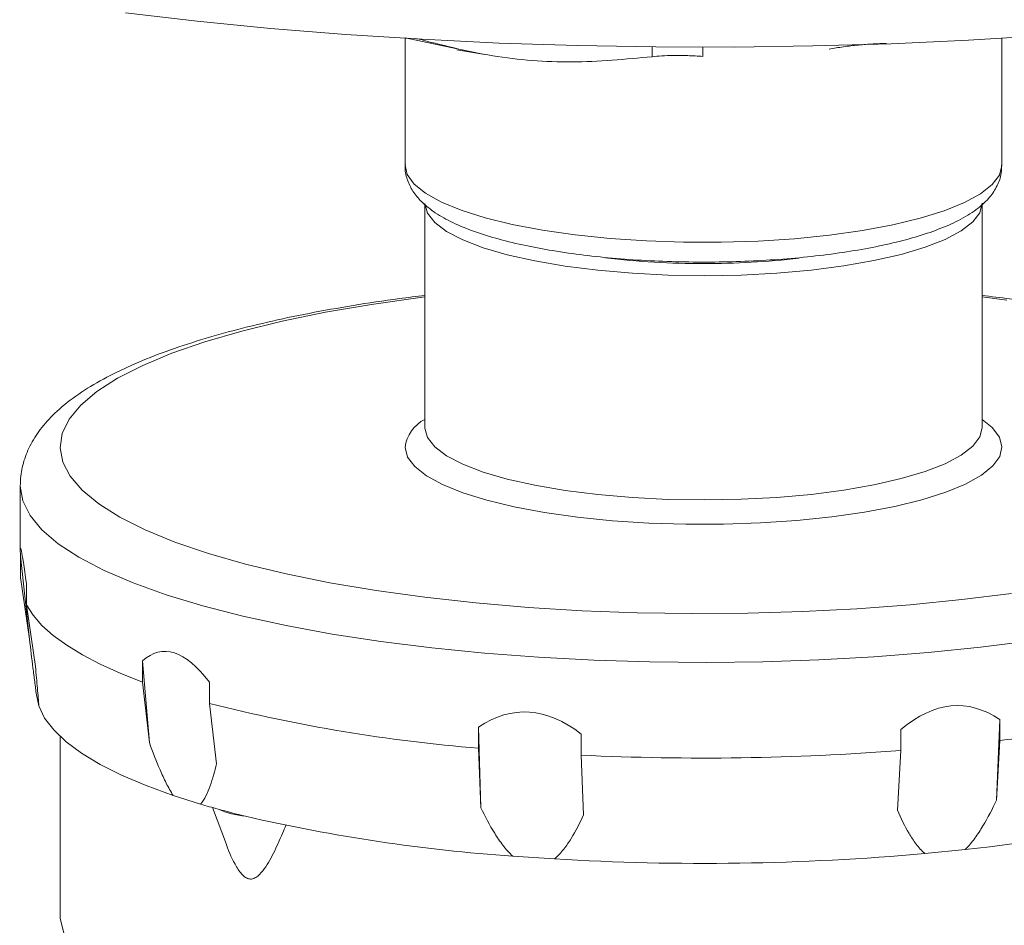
# Model space of a CAD drawing. Header units: millimetres. Extents: x 145 to 345, y -96 to 519.
# Tile 9 of 12: x 193 to 267, y 383 to 451. Entities that reach past the tile are written whole.
import ezdxf

# ---------------------------------------------------------------- set-up
doc = ezdxf.new("R2010")
doc.units = ezdxf.units.MM

msp = doc.modelspace()

# ---------------------------------------------------------------- linework, layer by layer
at = {"color": 7, "linetype": 'Continuous', "lineweight": 15}
for p, q in [((226.221, 448.714), (222.295, 449.557)), ((222.295, 449.515), (222.295, 439.96)), ((267.295, 439.96), (267.295, 449.515)), ((226.209, 448.647), (228.314, 448.298)), ((223.795, 437.062), (223.795, 420.158)), ((265.795, 420.158), (265.795, 437.062)), ((193.295, 415.812), (193.295, 410.871)), ((193.295, 415.756), (193.295, 415.812)), ((193.306, 408.887), (193.306, 410.48)), ((193.306, 410.48), (193.987, 404.229)), ((193.987, 404.229), (193.306, 408.887)), ((193.758, 408.413), (193.758, 406.82)), ((193.758, 406.82), (194.439, 402.162)), ((202.498, 401), (202.498, 402.593)), ((202.498, 402.593), (203.025, 396.444)), ((203.025, 396.444), (202.498, 401)), ((207.558, 400.989), (207.558, 399.396)), ((194.693, 399.201), (194.51, 400.042)), ((207.558, 399.396), (208.086, 394.84)), ((266.877, 392.09), (267.123, 398.186)), ((267.123, 398.186), (267.123, 396.593)), ((227.845, 396.018), (227.845, 397.611)), ((227.845, 397.611), (228.019, 391.52)), ((235.581, 397.083), (235.581, 395.49)), ((259.667, 395.843), (259.667, 397.436)), ((196.295, 396.905), (196.295, 383.453)), ((267.123, 396.593), (266.877, 392.09)), ((228.019, 391.52), (227.845, 396.018)), ((259.42, 391.34), (259.667, 395.843)), ((235.581, 395.49), (235.755, 390.993)), ((206.887, 391.8), (204.828, 392.452)), ((207.783, 391.541), (208.834, 388.764)), ((264.524, 388.381), (261.49, 388.076)), ((233.56, 387.667), (230.412, 387.882))]:
    msp.add_line(p, q, dxfattribs=at)
at = {"color": 8, "linetype": 'Continuous', "lineweight": 15}
for p, q in [((240.936, 448.129), (240.936, 448.881)), ((244.737, 448.886), (244.737, 448.158))]:
    msp.add_line(p, q, dxfattribs=at)
at = {"color": 7, "linetype": 'Continuous', "lineweight": 15, "flags": 128}
for points in [[(270.54, 449.724), (264.77, 449.373), (258.93, 449.111), (253.041, 448.939), (247.122, 448.858), (241.196, 448.868), (235.282, 448.969), (229.402, 449.16), (223.575, 449.441), (217.823, 449.81), (212.166, 450.268), (206.624, 450.811), (201.215, 451.438)], [(223.795, 437.062), (223.795, 437.039), (223.986, 436.33), (224.533, 435.633), (225.427, 434.961), (226.652, 434.325), (228.188, 433.735), (230.008, 433.203), (232.081, 432.736), (234.371, 432.344), (236.84, 432.032), (239.444, 431.806), (242.141, 431.67), (244.883, 431.627), (247.623, 431.676), (250.315, 431.818), (252.912, 432.049), (255.371, 432.366), (257.648, 432.764), (259.706, 433.235), (261.509, 433.771), (263.025, 434.364), (264.23, 435.003), (265.102, 435.677), (265.626, 436.375), (265.795, 437.085)], [(202.498, 401), (200.836, 401.66), (199.328, 402.344), (197.979, 403.05), (196.793, 403.776), (195.775, 404.518), (194.928, 405.274), (194.255, 406.043), (193.758, 406.82)], [(204.828, 392.452), (202.777, 393.2), (200.935, 393.983), (199.31, 394.798), (197.911, 395.641), (196.745, 396.507), (195.817, 397.391), (195.132, 398.291), (194.693, 399.201)], [(196.295, 383.453), (196.306, 383.19), (196.573, 382.112)]]:
    msp.add_lwpolyline(points, dxfattribs=at)
at = {"color": 8, "linetype": 'Continuous', "lineweight": 15, "flags": 128}
for points in [[(222.295, 439.96), (222.461, 439.253), (222.98, 438.534), (223.842, 437.838), (225.035, 437.175), (226.539, 436.556), (228.332, 435.99), (230.384, 435.488), (232.663, 435.055)], [(232.663, 435.055), (235.134, 434.701), (237.757, 434.429), (240.491, 434.244), (243.293, 434.149), (246.118, 434.146), (248.923, 434.235), (251.662, 434.414), (254.294, 434.681), (256.775, 435.031), (259.068, 435.458), (261.135, 435.956), (262.945, 436.518), (264.468, 437.134), (265.682, 437.794), (266.565, 438.489), (267.106, 439.207), (267.295, 439.937), (267.295, 439.96)], [(196.295, 418.657), (196.457, 419.736), (196.977, 420.808), (197.851, 421.864), (199.073, 422.897), (200.633, 423.899), (202.52, 424.862), (204.72, 425.78), (207.217, 426.645), (209.992, 427.452), (213.024, 428.194), (216.292, 428.866), (219.771, 429.462), (223.435, 429.979), (223.795, 430.024)], [(265.795, 430.024), (267.652, 429.781)], [(265.795, 420.8), (266.564, 420.181), (267.105, 419.463), (267.295, 418.734), (267.129, 418.004), (266.611, 417.285), (265.749, 416.588), (264.557, 415.925), (263.053, 415.306), (261.261, 414.741), (259.209, 414.238), (256.93, 413.806), (254.46, 413.451), (251.837, 413.179), (249.103, 412.994), (246.301, 412.899), (243.476, 412.896), (240.671, 412.985), (237.931, 413.164), (235.3, 413.43), (232.818, 413.78), (230.525, 414.207), (228.458, 414.705), (226.647, 415.267), (225.123, 415.883), (223.91, 416.543), (223.025, 417.238), (222.484, 417.955), (222.295, 418.685), (222.295, 418.685)], [(223.795, 420.136), (223.986, 419.426), (224.533, 418.73), (225.427, 418.057), (226.652, 417.421), (228.188, 416.832), (230.008, 416.299), (232.081, 415.832), (234.371, 415.44), (236.84, 415.128), (239.444, 414.902), (242.141, 414.767), (244.883, 414.723), (247.623, 414.773), (250.315, 414.914), (252.912, 415.146), (255.371, 415.463), (257.648, 415.86), (259.706, 416.331), (261.509, 416.868), (263.025, 417.46), (264.23, 418.099), (265.102, 418.774), (265.626, 419.471), (265.795, 420.158)], [(268.008, 407.688), (264.261, 407.212), (260.371, 406.822), (256.364, 406.519), (252.273, 406.307), (248.126, 406.186), (243.954, 406.159), (239.788, 406.224), (235.66, 406.381), (231.599, 406.63), (227.636, 406.969), (223.8, 407.394), (220.119, 407.903), (216.621, 408.492), (213.332, 409.157), (210.275, 409.892), (207.474, 410.693), (204.95, 411.553), (202.72, 412.466), (200.802, 413.425), (199.21, 414.423), (197.955, 415.453), (197.047, 416.508), (196.492, 417.578), (196.295, 418.657), (196.295, 418.657)], [(269.495, 404.116), (265.679, 403.628), (261.72, 403.223), (257.646, 402.904), (253.484, 402.674), (249.262, 402.533), (245.01, 402.483), (240.756, 402.524), (236.53, 402.655), (232.361, 402.877), (228.276, 403.187), (224.305, 403.583), (220.473, 404.063), (216.807, 404.623), (213.333, 405.259), (210.073, 405.967), (207.051, 406.743), (204.287, 407.581), (201.799, 408.475), (199.605, 409.419), (197.719, 410.406), (196.156, 411.431), (194.924, 412.486), (194.033, 413.563), (193.489, 414.655), (193.295, 415.756)]]:
    msp.add_lwpolyline(points, dxfattribs=at)
at = {"color": 7, "linetype": 'Continuous', "lineweight": 15}
for centre, radius, start, end in [((244.607, 493.826), 61.287, 263.25431, 270.17569), ((244.914, 495.124), 62.584, 269.89093, 276.49011), ((256.548, 492.792), 96.779, 276.27338, 287.59796), ((237.518, 516.688), 121.057, 255.67153, 265.41722), ((244.772, 590.361), 195.088, 267.29971, 274.37873), ((225.726, 455.329), 66.264, 253.48237, 254.66491), ((228.21, 464.438), 75.705, 254.67553, 256.30283), ((211.045, 398.12), 7.274, 246.99034, 263.98802), ((239.235, 515.94), 128.362, 256.96477, 266.0586), ((252.318, 505.304), 117.558, 275.95959, 283.27187), ((244.76, 576.65), 189.315, 266.60833, 275.07011)]:
    msp.add_arc(centre, radius, start, end, dxfattribs=at)
at = {"color": 8, "linetype": 'Continuous', "lineweight": 15}
msp.add_arc((225.027, 418.337), 2.754, 116.57258, 172.7443, dxfattribs=at)
at = {"color": 7, "linetype": 'Continuous', "lineweight": 15}
for major_axis, ratio, start_param, end_param in [((-51.48, 472.728), 0.003055, 6.176949, 6.332446), ((-40.788, 464.969), 0.067621, 6.177301, 6.332797), ((19.366, 460.891), 0.103539, 6.220265, 6.375761), ((-13.647, 460.415), 0.107857, 6.194864, 6.35036)]:
    msp.add_ellipse((244.795, -61.667), major_axis=major_axis, ratio=ratio, start_param=start_param, end_param=end_param, dxfattribs=at)
for points, knots in [([(240.936, 448.129), (238.911, 447.943), (234.855, 447.571), (228.894, 448.032), (225.04, 449.02), (223.122, 449.511)], [0, 0, 0, 0, 0.333496, 0.668181, 1, 1, 1, 1]), ([(258.585, 449.131), (258.266, 449.128), (257.929, 449.117), (257.395, 449.087), (257.211, 449.075), (256.841, 449.046), (256.469, 449.014), (256.094, 448.973), (255.717, 448.928), (255.527, 448.903), (254.97, 448.825), (254.611, 448.766), (254.264, 448.699)], [0, 0, 0, 0, 0.25, 0.25, 0.375, 0.375, 0.5, 0.625, 0.625, 0.75, 0.75, 1, 1, 1, 1]), ([(244.737, 448.158), (244.356, 448.183), (243.982, 448.201), (243.431, 448.217), (243.25, 448.22), (242.9, 448.224), (242.731, 448.224), (242.237, 448.219), (241.927, 448.209), (241.382, 448.178), (241.14, 448.156), (240.936, 448.129)], [0, 0, 0, 0, 0.25, 0.25, 0.375, 0.375, 0.5, 0.5, 0.75, 0.75, 1, 1, 1, 1]), ([(222.321, 440.006), (222.312, 439.926), (222.265, 439.506), (222.481, 438.748), (222.942, 437.855), (223.646, 437.061), (224.603, 436.315), (225.881, 435.605), (227.481, 434.949), (229.339, 434.373), (231.312, 433.893), (232.74, 433.638), (233.415, 433.518)], [0, 0, 0, 0, 0.019888, 0.105367, 0.190321, 0.28194, 0.387781, 0.510659, 0.640241, 0.76644, 0.889647, 1, 1, 1, 1]), ([(233.415, 433.518), (233.809, 433.456), (234.959, 433.273), (236.977, 433.029), (239.478, 432.816), (242.052, 432.686), (244.662, 432.64), (247.272, 432.678), (249.846, 432.799), (252.35, 433.002), (254.75, 433.286), (257.014, 433.647), (259.116, 434.084), (261.033, 434.598), (262.75, 435.191), (264.26, 435.881), (265.462, 436.644), (266.36, 437.48), (266.944, 438.365), (267.274, 439.213), (267.258, 439.757), (267.252, 439.963)], [0, 0, 0, 0, 0.0299953, 0.0873659, 0.144515, 0.2014948, 0.2583837, 0.3152439, 0.3721232, 0.4290691, 0.4861475, 0.5434441, 0.6010811, 0.6592469, 0.718249, 0.7786013, 0.8410616, 0.8920797, 0.9355399, 0.9754667, 1, 1, 1, 1]), ([(223.795, 430.138), (223.149, 430.061), (221.289, 429.84), (218.364, 429.391), (215.034, 428.8), (211.886, 428.133), (208.929, 427.396), (206.177, 426.588), (203.643, 425.709), (201.336, 424.754), (199.262, 423.712), (197.429, 422.566), (195.938, 421.354), (194.798, 420.096), (193.997, 418.836), (193.487, 417.532), (193.301, 416.473), (193.297, 415.869), (193.296, 415.711)], [0, 0, 0, 0, 0.037196, 0.107151, 0.177268, 0.247599, 0.318216, 0.389217, 0.460737, 0.532962, 0.606129, 0.680471, 0.755888, 0.819567, 0.877254, 0.930702, 0.981921, 1, 1, 1, 1]), ([(296.262, 415.817), (296.272, 415.942), (296.317, 416.535), (296.075, 417.59), (295.562, 418.9), (294.759, 420.132), (293.684, 421.315), (292.289, 422.467), (290.555, 423.583), (288.503, 424.64), (286.178, 425.622), (283.622, 426.522), (280.851, 427.345), (277.877, 428.093), (274.718, 428.769), (271.38, 429.366), (268.402, 429.826), (266.49, 430.055), (265.795, 430.138)], [0, 0, 0, 0, 0.014525, 0.0685, 0.122623, 0.17935, 0.240997, 0.308828, 0.381713, 0.456526, 0.530612, 0.603676, 0.675882, 0.747442, 0.818529, 0.889268, 0.959751, 1, 1, 1, 1]), ([(194.51, 400.042), (194.467, 400.36), (194.424, 400.693), (194.337, 401.372), (194.294, 401.72), (194.163, 402.776), (194.075, 403.5), (193.987, 404.229)], [0, 0, 0, 0, 0.25, 0.25, 0.5, 0.5, 1, 1, 1, 1]), ([(194.439, 402.162), (194.492, 401.593), (194.542, 401.044), (194.609, 400.281), (194.63, 400.037), (194.667, 399.583), (194.683, 399.372), (194.693, 399.201)], [0, 0, 0, 0, 0.5, 0.5, 0.75, 0.75, 1, 1, 1, 1]), ([(204.828, 392.452), (204.63, 392.75), (204.455, 393.065), (204.127, 393.71), (203.974, 394.041), (203.538, 395.049), (203.274, 395.744), (203.025, 396.444)], [0, 0, 0, 0, 0.25, 0.25, 0.5, 0.5, 1, 1, 1, 1]), ([(208.086, 394.84), (207.948, 394.266), (207.793, 393.708), (207.508, 392.922), (207.404, 392.669), (207.17, 392.2), (207.041, 391.983), (206.887, 391.8)], [0, 0, 0, 0, 0.5, 0.5, 0.75, 0.75, 1, 1, 1, 1]), ([(266.877, 392.09), (266.567, 391.431), (266.236, 390.782), (265.668, 389.839), (265.466, 389.528), (265.026, 388.93), (264.79, 388.644), (264.524, 388.381)], [0, 0, 0, 0, 0.5, 0.5, 0.75, 0.75, 1, 1, 1, 1]), ([(230.412, 387.882), (230.135, 388.14), (229.894, 388.42), (229.45, 389), (229.246, 389.302), (228.671, 390.225), (228.333, 390.867), (228.019, 391.52)], [0, 0, 0, 0, 0.25, 0.25, 0.5, 0.5, 1, 1, 1, 1]), ([(261.49, 388.076), (261.239, 388.29), (261.025, 388.532), (260.634, 389.042), (260.458, 389.311), (259.963, 390.144), (259.68, 390.734), (259.42, 391.34)], [0, 0, 0, 0, 0.25, 0.25, 0.5, 0.5, 1, 1, 1, 1]), ([(235.755, 390.993), (235.478, 390.383), (235.177, 389.787), (234.652, 388.937), (234.464, 388.661), (234.046, 388.134), (233.819, 387.885), (233.56, 387.667)], [0, 0, 0, 0, 0.5, 0.5, 0.75, 0.75, 1, 1, 1, 1]), ([(208.835, 388.764), (208.838, 388.756), (209.03, 388.157), (209.422, 387.309), (209.999, 386.455), (210.413, 386.175), (210.746, 386.129), (211.163, 386.304), (211.749, 386.946), (212.404, 388.088), (212.936, 389.298), (213.236, 390.024), (213.325, 390.236)], [0, 0, 0, 0, 0.002676, 0.192846, 0.288717, 0.332528, 0.376577, 0.429495, 0.527361, 0.722486, 0.9186, 1, 1, 1, 1])]:
    msp.add_open_spline(points, degree=3, knots=knots, dxfattribs=at)

doc.saveas('drawing.dxf')
